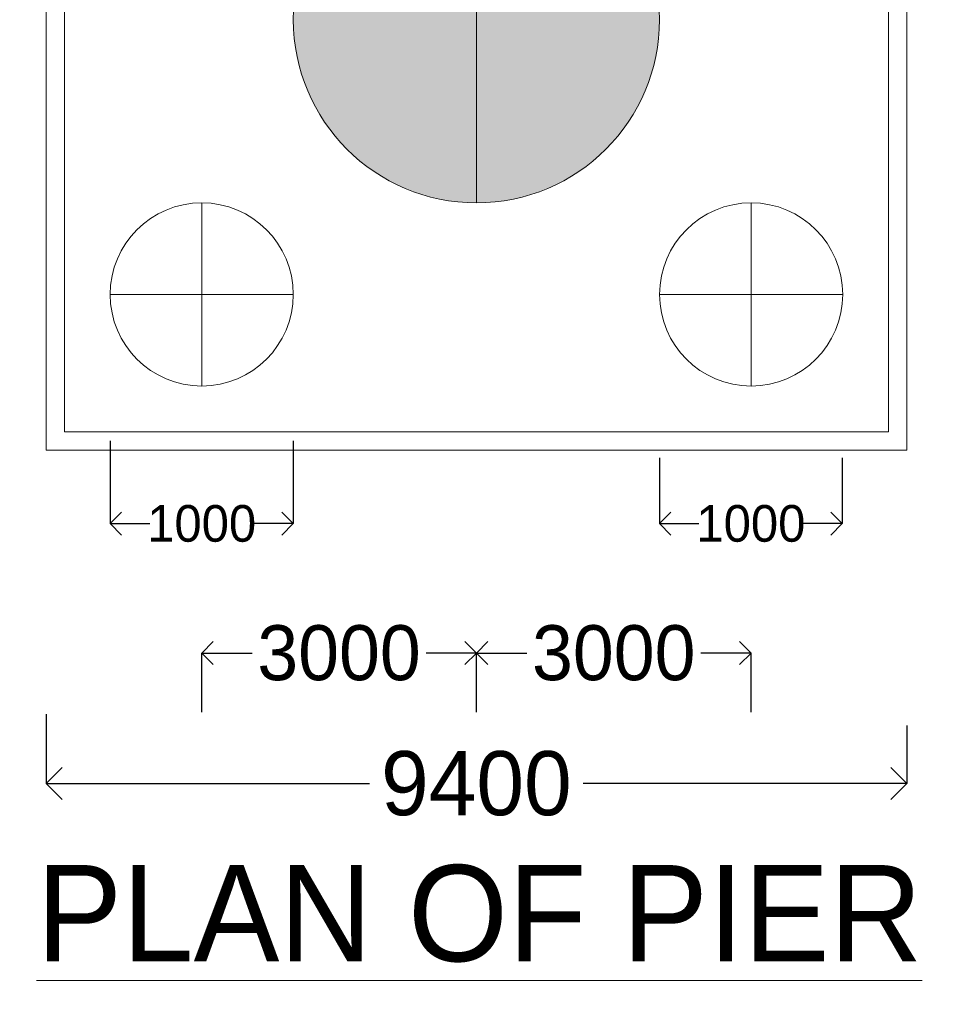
# Model space of a CAD drawing. Header units: millimetres. Extents: x -20950785 to 389010297, y -11535949 to 14056629.
# Tile 180 of 256: x 12147132 to 12157339, y -1294239 to -1283490. Entities that reach past the tile are written whole.
import ezdxf

# ---------------------------------------------------------------- set-up
doc = ezdxf.new("R2010")
doc.units = ezdxf.units.MM
doc.header["$LTSCALE"] = 60
doc.header["$MEASUREMENT"] = 0
doc.linetypes.add('DASHED2', pattern=[9.525, 6.35, -3.175])
doc.layers.add('TEXT', color=7, linetype='Continuous')
doc.dimstyles.get("Standard").update_dxf_attribs({"dimtxt": 400, "dimasz": 215, "dimexe": 0.18, "dimexo": 0.0625, "dimgap": 0.09, "dimtad": 0, "dimtih": 1, "dimtoh": 1, "dimdec": 0, "dimzin": 4, "dimdsep": 46, "dimtxsty": 'Standard', "dimblk": 'OPEN90', "dimcen": 0, "dimadec": 0, "dimazin": 1, "dimtfac": 1, "dimtdec": 0, "dimtix": 1, "dimtofl": 0, "dimtmove": 0, "dimatfit": 3, "dimldrblk": 'OPEN30', "dimfxl": 1, "dimtolj": 1, "dimtzin": 0, "dimarcsym": 0})

# ---------------------------------------------------------------- blocks, each defined once
blk = doc.blocks.new('_Open90')
at = {"color": 0, "linetype": 'ByBlock', "lineweight": -2}
for p, q in [((-0.5, 0.5), (0, 0)), ((0, 0), (-1, 0)), ((0, 0), (-0.5, -0.5))]:
    blk.add_line(p, q, dxfattribs=at)
blk = doc.blocks.new('*D766')
at = {"color": 0, "linetype": 'Continuous', "lineweight": -2, "ltscale": 20, "transparency": 16777216}
for p, q in [((12147420, -1291070), (12147420, -1291830)), ((12156820, -1291194), (12156820, -1291830)), ((12147770, -1291830), (12150954, -1291830)), ((12156470, -1291830), (12153287, -1291830))]:
    blk.add_line(p, q, dxfattribs=at)
at = {"layer": 'Defpoints', "color": 0, "linetype": 'Continuous', "lineweight": 9, "ltscale": 20, "transparency": 16777216}
for p in [(12147420, -1291070), (12156820, -1291194), (12156820, -1291830)]:
    blk.add_point(p, dxfattribs=at)
at = {"color": 0, "linetype": 'Continuous', "lineweight": -2, "ltscale": 20, "transparency": 16777216, "xscale": 350, "yscale": 350, "zscale": 350, "rotation": 180}
blk.add_blockref('_Open90', (12147420, -1291830), dxfattribs=at)
at = {"color": 0, "linetype": 'Continuous', "lineweight": -2, "ltscale": 20, "transparency": 16777216, "xscale": 350, "yscale": 350, "zscale": 350}
blk.add_blockref('_Open90', (12156820, -1291830), dxfattribs=at)
at = {"color": 0, "linetype": 'Continuous', "lineweight": 9, "ltscale": 20, "transparency": 16777216, "insert": (12152120, -1291830), "char_height": 700, "attachment_point": 5}
blk.add_mtext('\\A1;9400', dxfattribs=at)
blk = doc.blocks.new('_Open30')
at = {"color": 0, "linetype": 'ByBlock', "lineweight": -2}
for p, q in [((-1, 0.268), (0, 0)), ((0, 0), (-1, -0.268)), ((0, 0), (-1, 0))]:
    blk.add_line(p, q, dxfattribs=at)
blk = doc.blocks.new('*D777')
at = {"color": 0, "linetype": 'Continuous', "lineweight": -2, "ltscale": 20, "transparency": 16777216}
for p, q in [((12148120, -1288087), (12148120, -1288992)), ((12150120, -1288087), (12150120, -1288992)), ((12148370, -1288992), (12148554, -1288992)), ((12149870, -1288992), (12149687, -1288992))]:
    blk.add_line(p, q, dxfattribs=at)
at = {"layer": 'Defpoints', "color": 0, "linetype": 'Continuous', "lineweight": 9, "ltscale": 20, "transparency": 16777216}
for p in [(12148120, -1288087), (12150120, -1288087), (12150120, -1288992)]:
    blk.add_point(p, dxfattribs=at)
at = {"color": 0, "linetype": 'Continuous', "lineweight": -2, "ltscale": 20, "transparency": 16777216, "xscale": 250, "yscale": 250, "zscale": 250, "rotation": 180}
blk.add_blockref('_Open90', (12148120, -1288992), dxfattribs=at)
at = {"color": 0, "linetype": 'Continuous', "lineweight": -2, "ltscale": 20, "transparency": 16777216, "xscale": 250, "yscale": 250, "zscale": 250}
blk.add_blockref('_Open90', (12150120, -1288992), dxfattribs=at)
at = {"color": 0, "linetype": 'Continuous', "lineweight": 9, "ltscale": 20, "transparency": 16777216, "insert": (12149120, -1288992), "char_height": 400, "attachment_point": 5}
blk.add_mtext('\\A1;1000', dxfattribs=at)
blk = doc.blocks.new('*D778')
at = {"color": 0, "linetype": 'Continuous', "lineweight": -2, "ltscale": 20, "transparency": 16777216}
for p, q in [((12154120, -1288273), (12154120, -1288992)), ((12156115, -1288273), (12156115, -1288992)), ((12154370, -1288992), (12154551, -1288992)), ((12155865, -1288992), (12155684, -1288992))]:
    blk.add_line(p, q, dxfattribs=at)
at = {"layer": 'Defpoints', "color": 0, "linetype": 'Continuous', "lineweight": 9, "ltscale": 20, "transparency": 16777216}
for p in [(12154120, -1288273), (12156115, -1288273), (12156115, -1288992)]:
    blk.add_point(p, dxfattribs=at)
at = {"color": 0, "linetype": 'Continuous', "lineweight": -2, "ltscale": 20, "transparency": 16777216, "xscale": 250, "yscale": 250, "zscale": 250, "rotation": 180}
blk.add_blockref('_Open90', (12154120, -1288992), dxfattribs=at)
at = {"color": 0, "linetype": 'Continuous', "lineweight": -2, "ltscale": 20, "transparency": 16777216, "xscale": 250, "yscale": 250, "zscale": 250}
blk.add_blockref('_Open90', (12156115, -1288992), dxfattribs=at)
at = {"color": 0, "linetype": 'Continuous', "lineweight": 9, "ltscale": 20, "transparency": 16777216, "insert": (12155118, -1288992), "char_height": 400, "attachment_point": 5}
blk.add_mtext('\\A1;1000', dxfattribs=at)
blk = doc.blocks.new('*D785')
at = {"color": 0, "linetype": 'Continuous', "lineweight": -2, "ltscale": 20, "transparency": 16777216}
for p, q in [((12149120, -1291050), (12149120, -1290405)), ((12149370, -1290405), (12149670, -1290405)), ((12151870, -1290405), (12151570, -1290405)), ((12152120, -1291050), (12152120, -1290405))]:
    blk.add_line(p, q, dxfattribs=at)
at = {"layer": 'Defpoints', "color": 0, "linetype": 'Continuous', "lineweight": 9, "ltscale": 20, "transparency": 16777216}
for p in [(12152120, -1290405), (12149120, -1291050), (12152120, -1291050)]:
    blk.add_point(p, dxfattribs=at)
at = {"color": 0, "linetype": 'Continuous', "lineweight": -2, "ltscale": 20, "transparency": 16777216, "xscale": 250, "yscale": 250, "zscale": 250, "rotation": 180}
blk.add_blockref('_Open90', (12149120, -1290405), dxfattribs=at)
at = {"color": 0, "linetype": 'Continuous', "lineweight": -2, "ltscale": 20, "transparency": 16777216, "xscale": 250, "yscale": 250, "zscale": 250}
blk.add_blockref('_Open90', (12152120, -1290405), dxfattribs=at)
at = {"color": 0, "linetype": 'Continuous', "lineweight": 9, "ltscale": 20, "transparency": 16777216, "insert": (12150620, -1290405), "char_height": 600, "attachment_point": 5}
blk.add_mtext('\\A1;3000', dxfattribs=at)
blk = doc.blocks.new('*D786')
at = {"color": 0, "linetype": 'Continuous', "lineweight": -2, "ltscale": 20, "transparency": 16777216}
for p, q in [((12152120, -1291050), (12152120, -1290405)), ((12152370, -1290405), (12152670, -1290405)), ((12154870, -1290405), (12154570, -1290405)), ((12155120, -1291050), (12155120, -1290405))]:
    blk.add_line(p, q, dxfattribs=at)
at = {"layer": 'Defpoints', "color": 0, "linetype": 'Continuous', "lineweight": 9, "ltscale": 20, "transparency": 16777216}
for p in [(12155120, -1290405), (12152120, -1291050), (12155120, -1291050)]:
    blk.add_point(p, dxfattribs=at)
at = {"color": 0, "linetype": 'Continuous', "lineweight": -2, "ltscale": 20, "transparency": 16777216, "xscale": 250, "yscale": 250, "zscale": 250, "rotation": 180}
blk.add_blockref('_Open90', (12152120, -1290405), dxfattribs=at)
at = {"color": 0, "linetype": 'Continuous', "lineweight": -2, "ltscale": 20, "transparency": 16777216, "xscale": 250, "yscale": 250, "zscale": 250}
blk.add_blockref('_Open90', (12155120, -1290405), dxfattribs=at)
at = {"color": 0, "linetype": 'Continuous', "lineweight": 9, "ltscale": 20, "transparency": 16777216, "insert": (12153620, -1290405), "char_height": 600, "attachment_point": 5}
blk.add_mtext('\\A1;3000', dxfattribs=at)

msp = doc.modelspace()

# ---------------------------------------------------------------- hatches: boundary and pattern name
at = {"lineweight": 9, "ltscale": 20}
h = msp.add_hatch(dxfattribs=at)
h.set_pattern_fill('AR-CONC', color=256, scale=100)
h.set_pattern_definition([(50, (10157580.54, -1292098.4), (717.26018, -62.75213), [75, -825]), (355, (10157580.54, -1292098.4), (-138.75133, 752.19213), [60, -660]), (100.451444, (10157640.3, -1292103.65), (578.50885, 689.44), [63.7402, -701.1421]), (46.1842, (10157580.5, -1291898.4), (1067.24133, -165.51928), [112.5, -1237.5]), (96.635635, (10157669.5, -1291912.2), (934.66195, 974.1186), [95.61034, -1051.71376]), (351.184164, (10157580.5, -1291898.4), (934.66195, 974.1186), [90, -990]), (21, (10157680.54, -1291948.4), (596.90705, -402.61889), [75, -825]), (326, (10157680.54, -1291948.4), (243.31533, 725.15005), [60, -660]), (71.451445, (10157730.3, -1291982), (840.22238, 322.53115), [63.7402, -701.1421]), (37.5, (10157580.54, -1292098.43), (12.159855, 332.893854), [0, -652, 0, -670, 0, -662.5]), (7.5, (10157580.54, -1292098.43), (263.06954, 394.41171), [0, -382, 0, -637, 0, -252.5]), (327.5, (10157357.54, -1292098.43), (533.822436, -22.554872), [0, -250, 0, -780, 0, -1035]), (317.5, (10157257.54, -1292098.43), (583.18617, 100.10498), [0, -325, 0, -518, 0, -735])])
h.paths.add_polyline_path([(12012664.11, -1307965.78), (12010664.11, -1307965.78), (12010664.11, -1316215.78), (12012664.11, -1316215.78)])
h.paths.add_polyline_path([(12012685.05, -1328546.28), (12017314.17, -1328546.28), (12017314.17, -1327765.05), (12012685.05, -1327765.05)], flags=9)
h.paths.add_polyline_path([(12012685.05, -1324046.28), (12017314.17, -1324046.28), (12017314.17, -1323265.05), (12012685.05, -1323265.05)], flags=9)
h.paths.add_polyline_path([(12012684.55, -1316297.79), (12017314.67, -1316297.79), (12017314.67, -1315513.54), (12012684.55, -1315513.54)], flags=9)
h.paths.add_polyline_path([(12012684.55, -1308047.79), (12017314.67, -1308047.79), (12017314.67, -1307263.54), (12012684.55, -1307263.54)], flags=9)
h.paths.add_polyline_path([(12012685.05, -1298546.28), (12017314.17, -1298546.28), (12017314.17, -1297765.05), (12012685.05, -1297765.05)], flags=9)
h.paths.add_polyline_path([(12021595.04, -1326379.21), (12026206.02, -1326379.21), (12026206.02, -1324451.02), (12021595.04, -1324451.02)], flags=9)
h.paths.add_polyline_path([(12021815.09, -1303721.44), (12024063.08, -1303721.44), (12024063.08, -1302635.64), (12021815.09, -1302635.64)], flags=9)
h.paths.add_polyline_path([(12007512.65, -1333674.74), (12022051.16, -1333674.74), (12022051.16, -1331593.07), (12007512.65, -1331593.07)], flags=9)
h.paths.add_polyline_path([(12021451.29, -1321132.75), (12026084.44, -1321132.75), (12026084.44, -1318360.81), (12021451.29, -1318360.81)], flags=9)
h.paths.add_polyline_path([(12021120.07, -1312441.88), (12025775.71, -1312441.88), (12025775.71, -1311356.09), (12021120.07, -1311356.09)], flags=9)
h.paths.add_polyline_path([(12121606.44, -1257324.85), (12132415.1, -1257324.85), (12132415.1, -1255010.01), (12121606.44, -1255010.01)], flags=9)
h.paths.add_polyline_path([(12091026.86, -1162364.71), (12096279.18, -1162364.71), (12096279.18, -1161061.75), (12091026.86, -1161061.75)], flags=9)
h.paths.add_polyline_path([(12091110.75, -1160567.45), (12096363.07, -1160567.45), (12096363.07, -1159264.5), (12091110.75, -1159264.5)], flags=9)
h.paths.add_polyline_path([(12110126.39, -1161458.9), (12115668.83, -1161458.9), (12115668.83, -1160155.95), (12110126.39, -1160155.95)], flags=9)
h.paths.add_polyline_path([(12110049.65, -1159583.58), (12115592.09, -1159583.58), (12115592.09, -1158280.63), (12110049.65, -1158280.63)], flags=9)
h.paths.add_polyline_path([(12071754.67, -1161458.9), (12077297.11, -1161458.9), (12077297.11, -1160155.95), (12071754.67, -1160155.95)], flags=9)
h.paths.add_polyline_path([(12071677.93, -1159583.58), (12077220.38, -1159583.58), (12077220.38, -1158280.63), (12071677.93, -1158280.63)], flags=9)
h.paths.add_polyline_path([(12177761.12, -1321079.52), (12274462.86, -1321079.52), (12274462.86, -1312589.55), (12177761.12, -1312589.55)], flags=9)
h.paths.add_polyline_path([(12259631.47, -1340513.66), (12268765.79, -1340513.66), (12268765.79, -1336170.48), (12259631.47, -1336170.48)], flags=9)
h.paths.add_polyline_path([(12201787.25, -1331852.54), (12288569.01, -1331852.54), (12288569.01, -1324631.23), (12201787.25, -1324631.23)], flags=9)
h.paths.add_polyline_path([(12176514.25, -1340714.29), (12196585.06, -1340714.29), (12196585.06, -1336436.83), (12176514.25, -1336436.83)], flags=9)
h.paths.add_polyline_path([(12270336.56, -1311637), (12275805.47, -1311637), (12275805.47, -1308087.78), (12270336.56, -1308087.78)], flags=9)
h.paths.add_polyline_path([(12258559.43, -1346520.56), (12271232.84, -1346520.56), (12271232.84, -1342243.1), (12258559.43, -1342243.1)], flags=9)
h.paths.add_polyline_path([(12238216.72, -1311714.69), (12243277.95, -1311714.69), (12243277.95, -1308165.47), (12238216.72, -1308165.47)], flags=9)
h.paths.add_polyline_path([(12214593.55, -1311953.24), (12219926.97, -1311953.24), (12219926.97, -1308404.03), (12214593.55, -1308404.03)], flags=9)
h.paths.add_polyline_path([(12225295.53, -1340370.32), (12238054.2, -1340370.32), (12238054.2, -1336092.87), (12225295.53, -1336092.87)], flags=9)
h.paths.add_polyline_path([(12189833.66, -1311876.12), (12197554.4, -1311876.12), (12197554.4, -1308326.91), (12189833.66, -1308326.91)], flags=9)
h.paths.add_polyline_path([(12180394.43, -1328704.29), (12195206.57, -1328704.29), (12195206.57, -1324426.84), (12180394.43, -1324426.84)], flags=9)
h.paths.add_polyline_path([(12225057.41, -1346457.64), (12242003.94, -1346457.64), (12242003.94, -1342180.19), (12225057.41, -1342180.19)], flags=9)
h.paths.add_polyline_path([(12209328.47, -1289576.73), (12285374.25, -1289576.73), (12285374.25, -1163984.39), (12209328.47, -1163984.39)], flags=9)
h.paths.add_polyline_path([(12157432.7, -1251624.24), (12162685.02, -1251624.24), (12162685.02, -1250321.28), (12157432.7, -1250321.28)], flags=9)
h.paths.add_polyline_path([(12057183.35, -1237267.73), (12062725.8, -1237267.73), (12062725.8, -1235964.78), (12057183.35, -1235964.78)], flags=9)
h.paths.add_polyline_path([(12054834.37, -1261172.86), (12066191.05, -1261172.86), (12066191.05, -1258857.42), (12054834.37, -1258857.42)], flags=9)
h.paths.add_polyline_path([(12053486.18, -1270637.91), (12059613.88, -1270637.91), (12059613.88, -1269117.8), (12053486.18, -1269117.8)], flags=9)
h.paths.add_polyline_path([(12128205.24, -1259779.83), (12140029.76, -1259779.83), (12140029.76, -1257464.58), (12128205.24, -1257464.58)], flags=9)
h.paths.add_polyline_path([(12096956.73, -1224556.35), (12103696.52, -1224556.35), (12103696.52, -1223036.24), (12096956.73, -1223036.24)], flags=9)
h.paths.add_polyline_path([(12096956.73, -1226394.76), (12103084.43, -1226394.76), (12103084.43, -1224874.64), (12096956.73, -1224874.64)], flags=9)
h.paths.add_polyline_path([(12096956.73, -1227479.94), (12103084.43, -1227479.94), (12103084.43, -1225959.83), (12096956.73, -1225959.83)], flags=9)
h.paths.add_polyline_path([(12096879.65, -1228507.06), (12103007.35, -1228507.06), (12103007.35, -1226986.95), (12096879.65, -1226986.95)], flags=9)
h.paths.add_polyline_path([(12096879.65, -1234227.5), (12103007.35, -1234227.5), (12103007.35, -1232707.39), (12096879.65, -1232707.39)], flags=9)
h.paths.add_polyline_path([(12096899.42, -1237238.61), (12103027.12, -1237238.61), (12103027.12, -1235718.5), (12096899.42, -1235718.5)], flags=9)
h.paths.add_polyline_path([(12122066.07, -1236372.5), (12127318.39, -1236372.5), (12127318.39, -1235069.54), (12122066.07, -1235069.54)], flags=9)
h.paths.add_polyline_path([(12122066.07, -1235553.24), (12127318.39, -1235553.24), (12127318.39, -1234250.28), (12122066.07, -1234250.28)], flags=9)
h.paths.add_polyline_path([(12166315.03, -1235506.73), (12171567.34, -1235506.73), (12171567.34, -1234203.77), (12166315.03, -1234203.77)], flags=9)
h.paths.add_polyline_path([(12157432.7, -1248519.22), (12162685.02, -1248519.22), (12162685.02, -1247216.26), (12157432.7, -1247216.26)], flags=9)
h.paths.add_polyline_path([(12166298.29, -1228169.36), (12176137.44, -1228169.36), (12176137.44, -1226866.4), (12166298.29, -1226866.4)], flags=9)
h.paths.add_polyline_path([(12096916, -1223470.6), (12106755.15, -1223470.6), (12106755.15, -1222167.64), (12096916, -1222167.64)], flags=9)
h.paths.add_polyline_path([(12091816.82, -1229827.45), (12093415.88, -1229827.45), (12093415.88, -1228958.82), (12091816.82, -1228958.82)], flags=9)
h.paths.add_polyline_path([(12069616.82, -1229828.8), (12071215.88, -1229828.8), (12071215.88, -1228960.16), (12069616.82, -1228960.16)], flags=9)
h.paths.add_polyline_path([(12086932.73, -1229822.46), (12088531.79, -1229822.46), (12088531.79, -1228953.82), (12086932.73, -1228953.82)], flags=9)
h.paths.add_polyline_path([(12080732.73, -1229805.95), (12082331.79, -1229805.95), (12082331.79, -1228937.32), (12080732.73, -1228937.32)], flags=9)
h.paths.add_polyline_path([(12074731.76, -1229822.46), (12076330.82, -1229822.46), (12076330.82, -1228953.82), (12074731.76, -1228953.82)], flags=9)
h.paths.add_polyline_path([(12075690.97, -1223088.02), (12089152.62, -1223088.02), (12089152.62, -1221885.07), (12075690.97, -1221885.07)], flags=9)
h.paths.add_polyline_path([(12035390.86, -1223095.42), (12046692.24, -1223095.42), (12046692.24, -1222009.62), (12035390.86, -1222009.62)], flags=9)
h.paths.add_polyline_path([(12057156.8, -1228594.34), (12062409.11, -1228594.34), (12062409.11, -1227291.38), (12057156.8, -1227291.38)], flags=9)
h.paths.add_polyline_path([(12057156.8, -1227795.95), (12062409.11, -1227795.95), (12062409.11, -1226492.99), (12057156.8, -1226492.99)], flags=9)
h.paths.add_polyline_path([(12057156.8, -1226794.34), (12062409.11, -1226794.34), (12062409.11, -1225491.38), (12057156.8, -1225491.38)], flags=9)
h.paths.add_polyline_path([(12057156.8, -1224745.11), (12062933.76, -1224745.11), (12062933.76, -1223442.16), (12057156.8, -1223442.16)], flags=9)
h.paths.add_polyline_path([(12057183.35, -1234267.73), (12062725.8, -1234267.73), (12062725.8, -1232964.78), (12057183.35, -1232964.78)], flags=9)
h.paths.add_polyline_path([(12021984.97, -1257219.89), (12023546.59, -1257219.89), (12023546.59, -1256134.1), (12021984.97, -1256134.1)], flags=9)
h.paths.add_polyline_path([(12020199.47, -1257194.97), (12021761.08, -1257194.97), (12021761.08, -1256109.17), (12020199.47, -1256109.17)], flags=9)
h.paths.add_polyline_path([(12016105.02, -1285392.48), (12017978.97, -1285392.48), (12017978.97, -1284089.53), (12016105.02, -1284089.53)], flags=9)
h.paths.add_polyline_path([(12010542.3, -1285342.34), (12012416.24, -1285342.34), (12012416.24, -1284039.39), (12010542.3, -1284039.39)], flags=9)
h.paths.add_polyline_path([(12004874.68, -1285404.48), (12006748.62, -1285404.48), (12006748.62, -1284101.53), (12004874.68, -1284101.53)], flags=9)
h.paths.add_polyline_path([(12121996.12, -1227954.8), (12130193.64, -1227954.8), (12130193.64, -1225639.76), (12121996.12, -1225639.76)], flags=9)
h.paths.add_polyline_path([(12127774.78, -1253229.93), (12138492.38, -1253229.93), (12138492.38, -1252292.46), (12127774.78, -1252292.46)], flags=9)
h.paths.add_polyline_path([(12129917.44, -1252439.87), (12135485.47, -1252439.87), (12135485.47, -1251503), (12129917.44, -1251503)], flags=9)
h.paths.add_polyline_path([(12094085.6, -1243885.45), (12104894.26, -1243885.45), (12104894.26, -1241570.61), (12094085.6, -1241570.61)], flags=9)
h.paths.add_polyline_path([(12131050.28, -1268755.33), (12137573.52, -1268755.33), (12137573.52, -1267817.86), (12131050.28, -1267817.86)], flags=9)
h.paths.add_polyline_path([(12091717.16, -1270537.91), (12097844.86, -1270537.91), (12097844.86, -1269017.8), (12091717.16, -1269017.8)], flags=9)
h.paths.add_polyline_path([(12122072.59, -1273763.16), (12128214.87, -1273763.16), (12128214.87, -1272669.44), (12122072.59, -1272669.44)], flags=9)
h.paths.add_polyline_path([(12158378, -1273555.44), (12163630.32, -1273555.44), (12163630.32, -1272252.49), (12158378, -1272252.49)], flags=9)
h.paths.add_polyline_path([(12146911.17, -1294356.56), (12157562.43, -1294356.56), (12157562.43, -1292076.39), (12146911.17, -1292076.39)], flags=9)
h.paths.add_polyline_path([(12110894.79, -1294436.32), (12121546.05, -1294436.32), (12121546.05, -1292156.15), (12110894.79, -1292156.15)], flags=9)
h.paths.add_polyline_path([(12008137.99, -1290427.44), (12021957.65, -1290427.44), (12021957.65, -1288364.43), (12008137.99, -1288364.43)], flags=9)
h.paths.add_polyline_path([(12073788, -1300939.43), (12089062.36, -1300939.43), (12089062.36, -1298659.25), (12073788, -1298659.25)], flags=9)
h.paths.add_polyline_path([(12166315.03, -1229112.94), (12172091.99, -1229112.94), (12172091.99, -1227809.98), (12166315.03, -1227809.98)], flags=9)
h.paths.add_polyline_path([(12166315.03, -1236456.78), (12171567.34, -1236456.78), (12171567.34, -1235153.83), (12166315.03, -1235153.83)], flags=9)
h.paths.add_polyline_path([(12166315.03, -1233455.78), (12171567.34, -1233455.78), (12171567.34, -1232152.83), (12166315.03, -1232152.83)], flags=9)
h.paths.add_polyline_path([(12166315.03, -1232054.17), (12171567.34, -1232054.17), (12171567.34, -1230751.22), (12166315.03, -1230751.22)], flags=9)
h.paths.add_polyline_path([(12166315.03, -1231054.17), (12171567.34, -1231054.17), (12171567.34, -1229751.22), (12166315.03, -1229751.22)], flags=9)
h.paths.add_polyline_path([(12121258.71, -1251667.62), (12126523.52, -1251667.62), (12126523.52, -1250730.15), (12121258.71, -1250730.15)], flags=9)
h.paths.add_polyline_path([(12121368.34, -1248736.57), (12126620.65, -1248736.57), (12126620.65, -1247433.61), (12121368.34, -1247433.61)], flags=9)
h.paths.add_polyline_path([(12122066.07, -1233069.52), (12127318.39, -1233069.52), (12127318.39, -1231766.56), (12122066.07, -1231766.56)], flags=9)
h.paths.add_polyline_path([(12122066.07, -1231081.33), (12127318.39, -1231081.33), (12127318.39, -1229778.38), (12122066.07, -1229778.38)], flags=9)
h.paths.add_polyline_path([(12122066.07, -1230081.33), (12127318.39, -1230081.33), (12127318.39, -1228778.38), (12122066.07, -1228778.38)], flags=9)
h.paths.add_polyline_path([(12143043.02, -1227365.28), (12150066.73, -1227365.28), (12150066.73, -1226062.32), (12143043.02, -1226062.32)], flags=9)
h.paths.add_polyline_path([(12152130.23, -1227299.57), (12160081.54, -1227299.57), (12160081.54, -1225996.62), (12152130.23, -1225996.62)], flags=9)
h.paths.add_polyline_path([(12148559.5, -1228893.72), (12151110.51, -1228960.49), (12151138.92, -1227875.06), (12148587.91, -1227808.29)], flags=9)
h.paths.add_polyline_path([(12153025.69, -1228837.54), (12162660.57, -1229089.71), (12162688.97, -1228004.29), (12153054.09, -1227752.11)], flags=9)
h.paths.add_polyline_path([(12044000.33, -1224405.69), (12044001.16, -1224405.69), (12044001.16, -1224405.26), (12044000.33, -1224405.26)], flags=9)
h.paths.add_polyline_path([(12138826.58, -1146872.8), (12150027.89, -1146872.8), (12150027.89, -1144266.81), (12138826.58, -1144266.81)], flags=9)
h.paths.add_polyline_path([(12028445.87, -1147131.73), (12045102.57, -1147131.73), (12045102.57, -1144525.73), (12028445.87, -1144525.73)], flags=9)
h.paths.add_polyline_path([(12092007.15, -1157766.24), (12100029.41, -1157766.24), (12100029.41, -1156246.13), (12092007.15, -1156246.13)], flags=9)
h.paths.add_polyline_path([(12087324.75, -1156707.19), (12096304.16, -1156707.19), (12096304.16, -1155187.08), (12087324.75, -1155187.08)], flags=9)
h.paths.add_polyline_path([(12084617.66, -1154204.9), (12107890.66, -1154204.9), (12107890.66, -1152033.31), (12084617.66, -1152033.31)], flags=9)
h.paths.add_polyline_path([(12178165.5, -1194209.77), (12198480.39, -1194209.77), (12198480.39, -1191007), (12178165.5, -1191007)], flags=9)
h.paths.add_polyline_path([(12182449.75, -1211994.19), (12194764.99, -1211994.19), (12194764.99, -1206291.41), (12182449.75, -1206291.41)], flags=9)
h.paths.add_polyline_path([(12182353.33, -1201405.96), (12195097.92, -1201405.96), (12195097.92, -1198203.18), (12182353.33, -1198203.18)], flags=9)
h.paths.add_polyline_path([(12118277.4, -1191204.38), (12121487.04, -1191204.38), (12121487.04, -1187946.99), (12118277.4, -1187946.99)], flags=9)
h.paths.add_polyline_path([(12124995.62, -1186267.37), (12131123.33, -1186267.37), (12131123.33, -1184747.26), (12124995.62, -1184747.26)], flags=9)
h.paths.add_polyline_path([(12065587.4, -1191204.38), (12068797.04, -1191204.38), (12068797.04, -1187946.99), (12065587.4, -1187946.99)], flags=9)
h.paths.add_polyline_path([(12071929.81, -1186304.64), (12078057.51, -1186304.64), (12078057.51, -1184784.52), (12071929.81, -1184784.52)], flags=9)
h.paths.add_polyline_path([(12103444.68, -1187386.49), (12109572.38, -1187386.49), (12109572.38, -1185866.37), (12103444.68, -1185866.37)], flags=9)
h.paths.add_polyline_path([(12099738.43, -1192460.83), (12102631.85, -1192460.83), (12102631.85, -1189353.44), (12099738.43, -1189353.44)], flags=9)
h.paths.add_polyline_path([(12088444.68, -1187386.49), (12094572.38, -1187386.49), (12094572.38, -1185866.37), (12088444.68, -1185866.37)], flags=9)
h.paths.add_polyline_path([(12084738.43, -1192460.83), (12087631.85, -1192460.83), (12087631.85, -1189353.44), (12084738.43, -1189353.44)], flags=9)
h.paths.add_polyline_path([(12117719.79, -1203262.12), (12117719.79, -1196421.27), (12114517.01, -1196421.27), (12114517.01, -1203262.12)], flags=9)
h.paths.add_polyline_path([(12117719.79, -1212731.65), (12117719.79, -1206998.24), (12114517.01, -1206998.24), (12114517.01, -1212731.65)], flags=9)
h.paths.add_polyline_path([(12102719.79, -1203262.12), (12102719.79, -1196421.27), (12099517.01, -1196421.27), (12099517.01, -1203262.12)], flags=9)
h.paths.add_polyline_path([(12102719.79, -1212705.7), (12102719.79, -1206972.28), (12099517.01, -1206972.28), (12099517.01, -1212705.7)], flags=9)
h.paths.add_polyline_path([(12087719.79, -1203262.12), (12087719.79, -1196421.27), (12084517.01, -1196421.27), (12084517.01, -1203262.12)], flags=9)
h.paths.add_polyline_path([(12087719.79, -1212717.6), (12087719.79, -1206984.18), (12084517.01, -1206984.18), (12084517.01, -1212717.6)], flags=9)
h.paths.add_polyline_path([(12072719.79, -1203262.12), (12072719.79, -1196421.27), (12069517.01, -1196421.27), (12069517.01, -1203262.12)], flags=9)
h.paths.add_polyline_path([(12072719.79, -1212681.91), (12072719.79, -1206948.49), (12069517.01, -1206948.49), (12069517.01, -1212681.91)], flags=9)
h.paths.add_polyline_path([(12170219.79, -1203262.12), (12170219.79, -1196421.27), (12167017.01, -1196421.27), (12167017.01, -1203262.12)], flags=9)
h.paths.add_polyline_path([(12170219.79, -1213348.09), (12170219.79, -1206507.25), (12167017.01, -1206507.25), (12167017.01, -1213348.09)], flags=9)
h.paths.add_polyline_path([(12160219.79, -1203228.59), (12160219.79, -1196387.75), (12157017.01, -1196387.75), (12157017.01, -1203228.59)], flags=9)
h.paths.add_polyline_path([(12160219.79, -1213348.09), (12160219.79, -1206507.25), (12157017.01, -1206507.25), (12157017.01, -1213348.09)], flags=9)
h.paths.add_polyline_path([(11998165.5, -1194209.77), (12018480.39, -1194209.77), (12018480.39, -1191007), (11998165.5, -1191007)], flags=9)
h.paths.add_polyline_path([(12002449.75, -1211994.19), (12014764.99, -1211994.19), (12014764.99, -1206291.41), (12002449.75, -1206291.41)], flags=9)
h.paths.add_polyline_path([(12002353.33, -1201405.96), (12015097.92, -1201405.96), (12015097.92, -1198203.18), (12002353.33, -1198203.18)], flags=9)
h.paths.add_polyline_path([(12150219.79, -1203262.12), (12150219.79, -1196421.27), (12147017.01, -1196421.27), (12147017.01, -1203262.12)], flags=9)
h.paths.add_polyline_path([(12150219.79, -1213348.09), (12150219.79, -1206507.25), (12147017.01, -1206507.25), (12147017.01, -1213348.09)], flags=9)
h.paths.add_polyline_path([(12140219.79, -1203262.12), (12140219.79, -1196421.27), (12137017.01, -1196421.27), (12137017.01, -1203262.12)], flags=9)
h.paths.add_polyline_path([(12140219.79, -1213348.09), (12140219.79, -1206507.25), (12137017.01, -1206507.25), (12137017.01, -1213348.09)], flags=9)
h.paths.add_polyline_path([(12130219.79, -1203262.12), (12130219.79, -1196421.27), (12127017.01, -1196421.27), (12127017.01, -1203262.12)], flags=9)
h.paths.add_polyline_path([(12130219.79, -1213348.09), (12130219.79, -1206507.25), (12127017.01, -1206507.25), (12127017.01, -1213348.09)], flags=9)
h.paths.add_polyline_path([(12120219.79, -1203262.12), (12120219.79, -1196421.27), (12117017.01, -1196421.27), (12117017.01, -1203262.12)], flags=9)
h.paths.add_polyline_path([(12120219.79, -1212708.4), (12120219.79, -1206974.99), (12117017.01, -1206974.99), (12117017.01, -1212708.4)], flags=9)
h.paths.add_polyline_path([(12110219.79, -1203262.12), (12110219.79, -1196421.27), (12107017.01, -1196421.27), (12107017.01, -1203262.12)], flags=9)
h.paths.add_polyline_path([(12110219.79, -1212731.65), (12110219.79, -1206998.24), (12107017.01, -1206998.24), (12107017.01, -1212731.65)], flags=9)
h.paths.add_polyline_path([(12100219.79, -1203262.12), (12100219.79, -1196421.27), (12097017.01, -1196421.27), (12097017.01, -1203262.12)], flags=9)
h.paths.add_polyline_path([(12100219.79, -1212705.7), (12100219.79, -1206972.28), (12097017.01, -1206972.28), (12097017.01, -1212705.7)], flags=9)
h.paths.add_polyline_path([(12090219.79, -1203262.12), (12090219.79, -1196421.27), (12087017.01, -1196421.27), (12087017.01, -1203262.12)], flags=9)
h.paths.add_polyline_path([(12090219.79, -1212712.19), (12090219.79, -1206978.77), (12087017.01, -1206978.77), (12087017.01, -1212712.19)], flags=9)
h.paths.add_polyline_path([(12080219.79, -1203262.12), (12080219.79, -1196421.27), (12077017.01, -1196421.27), (12077017.01, -1203262.12)], flags=9)
h.paths.add_polyline_path([(12080219.79, -1212717.6), (12080219.79, -1206984.18), (12077017.01, -1206984.18), (12077017.01, -1212717.6)], flags=9)
h.paths.add_polyline_path([(12070219.79, -1203262.12), (12070219.79, -1196421.27), (12067017.01, -1196421.27), (12067017.01, -1203262.12)], flags=9)
h.paths.add_polyline_path([(12070219.79, -1212681.91), (12070219.79, -1206948.49), (12067017.01, -1206948.49), (12067017.01, -1212681.91)], flags=9)
h.paths.add_polyline_path([(12060219.79, -1203262.12), (12060219.79, -1196421.27), (12057017.01, -1196421.27), (12057017.01, -1203262.12)], flags=9)
h.paths.add_polyline_path([(12060219.79, -1212709.48), (12060219.79, -1206976.07), (12057017.01, -1206976.07), (12057017.01, -1212709.48)], flags=9)
h.paths.add_polyline_path([(12050219.79, -1203262.12), (12050219.79, -1196421.27), (12047017.01, -1196421.27), (12047017.01, -1203262.12)], flags=9)
h.paths.add_polyline_path([(12050219.79, -1212688.4), (12050219.79, -1206954.98), (12047017.01, -1206954.98), (12047017.01, -1212688.4)], flags=9)
h.paths.add_polyline_path([(12040219.79, -1203262.12), (12040219.79, -1196421.27), (12037017.01, -1196421.27), (12037017.01, -1203262.12)], flags=9)
h.paths.add_polyline_path([(12040219.79, -1212794.38), (12040219.79, -1207060.96), (12037017.01, -1207060.96), (12037017.01, -1212794.38)], flags=9)
h.paths.add_polyline_path([(12030219.79, -1203262.12), (12030219.79, -1196421.27), (12027017.01, -1196421.27), (12027017.01, -1203262.12)], flags=9)
h.paths.add_polyline_path([(12030219.79, -1212704.62), (12030219.79, -1206971.2), (12027017.01, -1206971.2), (12027017.01, -1212704.62)], flags=9)
at = {"linetype": 'Continuous', "lineweight": 9, "ltscale": 20}
h = msp.add_hatch(dxfattribs=at)
h.set_pattern_fill('AR-CONC', scale=150, style=0)
h.set_pattern_definition([(50, (11631631.9, -1318364.1), (1075.8903, -94.1282), [112.5, -1237.5]), (355, (11631631.9, -1318364.1), (-208.127, 1128.2882), [90, -990]), (100.4514, (11631721.5, -1318372), (867.764, 1034.1593), [95.6103, -1051.7132]), (46.1842, (11631631.9, -1318064.1), (1600.8616, -248.2785), [168.75, -1856.25]), (96.6356, (11631765.3, -1318084.8), (1401.994, 1461.177), [143.4154, -1577.5695]), (351.1842, (11631631.9, -1318064.1), (1401.993, 1461.178), [135, -1485]), (21, (11631781.9, -1318139.1), (895.3606, -603.9283), [112.5, -1237.5]), (326, (11631781.9, -1318139.1), (364.973, 1087.725), [90, -990]), (71.4514, (11631856.5, -1318189.5), (1260.334, 483.7957), [95.6103, -1051.7132]), (37.5, (11631631.86, -1318364.12), (18.23978, 499.34078), [0, -978, 0, -1005, 0, -993.75]), (7.5, (11631631.86, -1318364.1), (394.6043, 591.61757), [0, -573, 0, -955.5, 0, -378.75]), (327.5, (11631297.36, -1318364.12), (800.73365, -33.8323), [0, -375, 0, -1170, 0, -1552.5]), (317.5, (11631147.36, -1318364.1), (874.7793, 150.1575), [0, -487.5, 0, -777, 0, -1102.5])])
h.paths.add_polyline_path([(12116456.72, -1281489.7), (12116456.72, -1283489.7), (12118456.72, -1283489.7, 0.41421356)])
h.paths.add_polyline_path([(12116456.72, -1281489.7, 0.41421356), (12114456.72, -1283489.7), (12116456.72, -1283489.7)])
h.paths.add_polyline_path([(12116456.72, -1283489.7), (12114456.72, -1283489.7, 0.41421356), (12116456.72, -1285489.7)])
h.paths.add_polyline_path([(12118456.72, -1283489.7), (12116456.72, -1283489.7), (12116456.72, -1285489.7, 0.41421356)])
h.paths.add_polyline_path([(12154120.41, -1283489.7), (12152120.41, -1283489.7), (12152120.41, -1285489.7, 0.41421356)])
h.paths.add_polyline_path([(12152120.41, -1281489.7), (12152120.41, -1283489.7), (12154120.41, -1283489.7, 0.41421356)])
h.paths.add_polyline_path([(12152120.41, -1281489.7, 0.41421356), (12150120.41, -1283489.7), (12152120.41, -1283489.7)])
h.paths.add_polyline_path([(12152120.41, -1283489.7), (12150120.41, -1283489.7, 0.41421356), (12152120.41, -1285489.7)])

# ---------------------------------------------------------------- linework, layer by layer
at = {"color": 7, "linetype": 'DASHED2', "lineweight": 9, "ltscale": 1000}
for p, q in [((12147420.41, -1278789.7), (12147420.41, -1288189.7)), ((12156820.41, -1278789.7), (12156820.41, -1288189.7)), ((12147420.41, -1288189.7), (12156820.41, -1288189.7))]:
    msp.add_line(p, q, dxfattribs=at)
at = {"color": 7, "linetype": 'Continuous', "lineweight": 9, "ltscale": 20}
for p, q in [((12147620.41, -1278989.7), (12147620.41, -1287989.7)), ((12156620.41, -1278989.7), (12156620.41, -1287989.7)), ((12149120.41, -1285489.7), (12149120.41, -1287489.7)), ((12155120.41, -1285489.7), (12155120.41, -1287489.7)), ((12148120.41, -1286489.7), (12150120.41, -1286489.7)), ((12154120.41, -1286489.7), (12156115.01, -1286489.7)), ((12147620.41, -1287989.7), (12156620.41, -1287989.7))]:
    msp.add_line(p, q, dxfattribs=at)
msp.add_circle((12152120.41, -1283489.7), 2000, dxfattribs=at)
at = {"color": 7, "linetype": 'Continuous', "lineweight": 9}
for centre in [(12149120.41, -1286489.7), (12155120.41, -1286489.7)]:
    msp.add_circle(centre, 1000, dxfattribs=at)
at = {"layer": 'TEXT', "color": 7, "linetype": 'Continuous', "lineweight": 9, "ltscale": 1000}
for p, q in [((12152120.41, -1281489.7), (12152120.41, -1285489.7)), ((12156620.41, -1281489.7), (12156620.41, -1285489.7))]:
    msp.add_line(p, q, dxfattribs=at)

# ---------------------------------------------------------------- texts
at = {"color": 7, "linetype": 'Continuous', "lineweight": 9, "insert": (12147314.71, -1292718.98), "char_height": 1050, "width": 18152.7749, "attachment_point": 1}
msp.add_mtext('{\\LPLAN OF PIER}', dxfattribs=at)

# ---------------------------------------------------------------- dimensions: what is measured, and where the dimension line sits
at = {"color": 7, "linetype": 'Continuous', "lineweight": 9, "ltscale": 20}
for base, p1, p2, picture, middle in [((12150120.41, -1288991.86), (12148120.41, -1288086.6), (12150120.41, -1288086.6), '*D777', (12149120.41, -1288991.86)), ((12156115.01, -1288991.86), (12154120.41, -1288272.64), (12156115.01, -1288272.64), '*D778', (12155117.71, -1288991.86))]:
    dim = msp.add_linear_dim(base=base, p1=p1, p2=p2, text='1000', dimstyle='Standard', override={"dimasz": 250}, dxfattribs=at)
    dim.commit()
    dim.dimension.update_dxf_attribs({"geometry": picture, "text_midpoint": middle})
for base, p1, p2, override, picture, middle in [((12152120.41, -1290405.07), (12149120.41, -1291049.94), (12152120.41, -1291049.94), {"dimtxt": 600, "dimasz": 250}, '*D785', (12150620.41, -1290405.07)), ((12155120.41, -1290405.07), (12152120.41, -1291049.94), (12155120.41, -1291049.94), {"dimtxt": 600, "dimasz": 250}, '*D786', (12153620.41, -1290405.07)), ((12156820.41, -1291830.21), (12147420.41, -1291069.58), (12156820.41, -1291194.2), {"dimtxt": 700, "dimasz": 350}, '*D766', (12152120.41, -1291830.21))]:
    dim = msp.add_linear_dim(base=base, p1=p1, p2=p2, dimstyle='Standard', override=override, dxfattribs=at)
    dim.commit()
    dim.dimension.update_dxf_attribs({"geometry": picture, "text_midpoint": middle})

doc.saveas('drawing.dxf')
